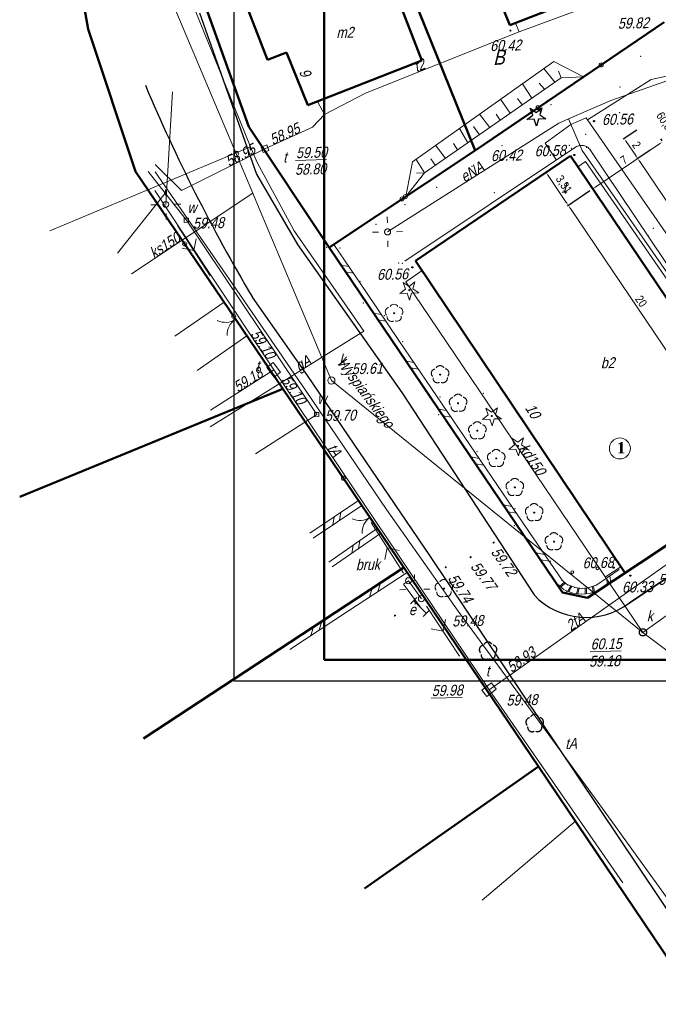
# Model space of a CAD drawing. Header units: metres. Extents: x 5515053 to 5515176, y 5844635 to 5844761.
# Tile 1 of 8: x 5515053 to 5515107, y 5844636 to 5844718. Entities that reach past the tile are written whole.
import ezdxf
from ezdxf.enums import TextEntityAlignment as Align
from ezdxf.lldxf.tags import DXFTag

# ---------------------------------------------------------------- set-up
doc = ezdxf.new("R2010")
doc.units = ezdxf.units.M
doc.header["$LTSCALE"] = 1000
doc.header["$MEASUREMENT"] = 0
for name, pattern in [('0.5_0.5', [1, 0.5, -0.5]), ('1', [0]), ('BUD', [0]), ('GDE', [0]), ('KOC', [2, 1.5, -0.5]), ('KOJ', [0]), ('KOU', [1.5, 1, -0.5]), ('UPE', [0]), ('UPG', [0]), ('UPK', [0]), ('UPT', [0]), ('UPW', [0]), ('WSN', [0]), ('WSQ', [1.75, 1.25, -0.5])]:
    doc.linetypes.add(name, pattern=pattern)
doc.layers.get('0').update_dxf_attribs({"color": 250, "linetype": 'CONTINUOUS', "lineweight": 30})
doc.layers.get('Defpoints').update_dxf_attribs({"linetype": 'CONTINUOUS'})
for name, color, linetype in [('!KZ_GRANICE', 40, '0.5_0.5'), ('!KZ_MAPA', 253, '0.5_0.5'), ('!KZ_RZĘDNE PROJ.', 5, 'CONTINUOUS'), ('tabelka', 7, 'CONTINUOUS')]:
    doc.layers.add(name, color=color, linetype=linetype)
for name, color, linetype, lineweight in [('!KZ_WYMIARY', 7, '1', 13), ('02.Opornik', 7, 'DASHED', 9), ('EAD_T_1', 7, 'CONTINUOUS', 25), ('EAD_T_2', 7, 'CONTINUOUS', 25), ('EBT_T_2', 7, 'CONTINUOUS', 18), ('EBU_L_1', 7, '1', 50), ('EBU_T_3', 7, 'CONTINUOUS', 18), ('EDZ_L_1', 30, 'GDE', 50), ('EUZ_T_1', 7, 'CONTINUOUS', 25), ('point', 5, 'CONTINUOUS', 13), ('SDR_L_1', 7, '1', 25), ('SDR_R_L_1', 7, '1', 35), ('SDR_R_L_2', 7, '1', 18), ('SDR_T_3', 7, 'CONTINUOUS', 18), ('SZO_L_1', 7, '1', 18), ('SZO_R_L_1', 7, '1', 18), ('SZO_R_T_1', 7, 'CONTINUOUS', 18), ('SZO_T_1', 7, 'CONTINUOUS', 18), ('SZZ_R_T_1', 7, 'CONTINUOUS', 18), ('UEEA_T_2', 1, 'CONTINUOUS', 18), ('UEEA_T_3', 1, 'CONTINUOUS', 18), ('UEEN_L_1', 1, '1', 18), ('UEEN_R_L_1', 1, '1', 18), ('UEEN_R_T_2', 1, 'CONTINUOUS', 18), ('UEEN_T_7', 1, 'CONTINUOUS', 18), ('UGGN_L_1', 2, '1', 18), ('UGGN_T_2', 2, 'CONTINUOUS', 18), ('UKKA_R_T_3', 14, 'CONTINUOUS', 18), ('UKKA_T_2', 14, 'CONTINUOUS', 18), ('UKKA_T_3', 14, 'CONTINUOUS', 18), ('UKKD_R_L_1', 14, '1', 18), ('UKKD_R_T_2', 14, 'CONTINUOUS', 18), ('UKKD_R_T_4', 14, 'CONTINUOUS', 18), ('UKKS_L_1', 14, '1', 18), ('UKKS_R_T_2', 14, 'CONTINUOUS', 18), ('UTTA_R_T_2', 30, 'CONTINUOUS', 18), ('UTTA_R_T_3', 30, 'CONTINUOUS', 18), ('UTTA_T_2', 30, 'CONTINUOUS', 18), ('UTTA_T_3', 30, 'CONTINUOUS', 18), ('UTTM_L_1', 30, '1', 18), ('UTTM_R_L_1', 30, '1', 18), ('UTTM_R_T_2', 30, 'CONTINUOUS', 18), ('UTTM_R_T_6', 30, 'CONTINUOUS', 18), ('UTTM_T_2', 30, 'CONTINUOUS', 18), ('UTTM_T_6', 30, 'CONTINUOUS', 18), ('UWWA_T_2', 5, 'CONTINUOUS', 18), ('UWWA_T_3', 5, 'CONTINUOUS', 18), ('UWWO_L_1', 5, '1', 18), ('UXXA_T_2', 3, 'CONTINUOUS', 18), ('WUK_L_1', 15, '1', 18), ('WUK_R_T_3', 247, 'CONTINUOUS', 18), ('WUK_T_1', 237, 'CONTINUOUS', 18), ('WUK_T_3', 247, 'CONTINUOUS', 18)]:
    doc.layers.add(name, color=color, linetype=linetype, lineweight=lineweight)
doc.styles.add('MOJE', font='times.ttf')
doc.styles.add('plan', font='ARIALN.TTF', dxfattribs={"height": 0.7})
doc.styles.get("Standard").update_dxf_attribs({"font": 'ARIALN.TTF', "width": 0.75})
tags = doc.linetypes.add('DASHED', pattern=[0.75, 0.5, -0.25]).pattern_tags.tags
tags[6:7] = [DXFTag(74, 4), DXFTag(75, 0), DXFTag(340, '0'), DXFTag(46, 1.0), DXFTag(50, 0.0), DXFTag(44, 0.0), DXFTag(45, 0.0)]
tags[4:5] = [DXFTag(74, 4), DXFTag(75, 0), DXFTag(340, '0'), DXFTag(46, 1.0), DXFTag(50, 0.0), DXFTag(44, 0.0), DXFTag(45, 0.0)]
doc.dimstyles.new('plan', dxfattribs={"dimtxt": 0.7, "dimasz": 0.3, "dimexe": 0.1, "dimexo": 0.3, "dimgap": 0.2, "dimtad": 1, "dimzin": 9, "dimtxsty": 'plan', "dimcen": 0, "dimclrd": 256, "dimclre": 256, "dimclrt": 256, "dimazin": 2, "dimtfac": 1, "dimtofl": 0, "dimtmove": 0, "dimatfit": 3, "dimfxl": 1, "dimlwd": -1, "dimarcsym": 0})

# ---------------------------------------------------------------- blocks, each defined once
blk = doc.blocks.new('BGB')
at = {"color": 253, "lineweight": 13}
for centre, start, end in [((-1.5, 0), 0.00059, 59.99896), ((1.5, 0), 120.00104, 179.99941)]:
    blk.add_arc(centre, 1.5, start, end, dxfattribs=at)
blk = doc.blocks.new('DLI')
at = {"color": 253, "lineweight": 13}
blk.add_circle((0, 0), 0.045, dxfattribs=at)
for centre, start, end in [((-0.357, 0.116), 102.14974, 221.85475), ((0, 0.375), 30.1454, 149.8546), ((0.357, 0.116), 318.14525, 77.85026), ((-0.22, -0.303), 174.15345, 293.84896), ((0.22, -0.303), 246.15104, 5.84655)]:
    blk.add_arc(centre, 0.375, start, end, dxfattribs=at)
blk = doc.blocks.new('LAT')
at = {"color": 253, "lineweight": 13}
for p, q in [((0, 0.75), (0, 1.25)), ((-1.25, 0), (-0.75, 0)), ((0.75, 0), (1.25, 0)), ((0, -0.75), (0, -1.25))]:
    blk.add_line(p, q, dxfattribs=at)
blk = doc.blocks.new('SLS')
at = {"color": 253, "lineweight": 13}
blk.add_circle((0, 0), 0.25, dxfattribs=at)
blk = doc.blocks.new('STE')
at = {"color": 253, "lineweight": 13}
for p, q in [((-0.75, 0.375), (-0.75, -0.375)), ((-0.75, 0), (0.75, 0)), ((0.75, 0.375), (0.75, -0.375))]:
    blk.add_line(p, q, dxfattribs=at)
blk = doc.blocks.new('PNN')
at = {"color": 253, "lineweight": 13}
for p, q in [((0.75, 0), (5.75, 0)), ((3.25, 0), (2.5429, 0.7071)), ((3.25, 0), (2.5429, -0.7071))]:
    blk.add_line(p, q, dxfattribs=at)
blk = doc.blocks.new('WLZ')
blk.add_circle((0, 0), 0.3)
blk = doc.blocks.new('WLD')
at = {"color": 253, "lineweight": 13}
for p, q in [((0.5, 0.333), (-0.5, 0.333)), ((-0.5, 0.333), (-0.5, -0.333)), ((0.5, -0.333), (0.5, 0.333)), ((-0.5, -0.333), (0.5, -0.333))]:
    blk.add_line(p, q, dxfattribs=at)
blk = doc.blocks.new('WLM')
for p, q in [((0.25, 0.25), (-0.25, 0.25)), ((-0.25, 0.25), (-0.25, -0.25)), ((0.25, -0.25), (0.25, 0.25)), ((-0.25, -0.25), (0.25, -0.25))]:
    blk.add_line(p, q)
blk = doc.blocks.new('ZAS')
at = {"color": 253, "lineweight": 13}
for p, q in [((0.175, 0.175), (-0.175, 0.175)), ((-0.175, 0.175), (-0.175, -0.175)), ((0.175, -0.175), (0.175, 0.175)), ((-0.175, -0.175), (0.175, -0.175))]:
    blk.add_line(p, q, dxfattribs=at)
blk = doc.blocks.new('UAR')
blk.add_circle((0, 0), 0.125)
blk = doc.blocks.new('WSU')
blk.add_circle((0, 0), 0.045)
blk = doc.blocks.new('MAPA')
at = {"color": 251}
for p, q in [((32.084, -51.131), (32.557, -50.762)), ((32.557, -50.762), (32.351, -50.198)), ((32.351, -50.198), (32.849, -50.533)), ((32.849, -50.533), (33.322, -50.163)), ((33.322, -50.163), (33.157, -50.74)), ((33.157, -50.74), (33.654, -51.076)), ((32.684, -51.11), (32.084, -51.131)), ((32.889, -51.674), (32.684, -51.11)), ((33.055, -51.097), (32.889, -51.674)), ((33.654, -51.076), (33.055, -51.097))]:
    blk.add_line(p, q, dxfattribs=at)
at = {"color": 251, "lineweight": 13}
for p, q in [((20.462, -59.737), (20.451, -59.237)), ((19.23, -60.515), (19.73, -60.504)), ((21.229, -60.469), (21.729, -60.458)), ((20.497, -61.236), (20.509, -61.736)), ((21.979, -65.249), (21.773, -64.686)), ((21.773, -64.686), (22.271, -65.021)), ((22.271, -65.021), (22.743, -64.651)), ((22.743, -64.651), (22.578, -65.228)), ((21.506, -65.619), (21.979, -65.249)), ((23.076, -65.563), (22.476, -65.585)), ((22.578, -65.228), (23.076, -65.563)), ((22.106, -65.598), (21.506, -65.619)), ((22.311, -66.161), (22.106, -65.598)), ((22.476, -65.585), (22.311, -66.161)), ((28.852, -75.723), (28.647, -75.159)), ((28.647, -75.159), (29.144, -75.495)), ((29.144, -75.495), (29.617, -75.125)), ((29.617, -75.125), (29.452, -75.702)), ((28.38, -76.093), (28.852, -75.723)), ((28.979, -76.072), (28.38, -76.093)), ((29.185, -76.635), (28.979, -76.072)), ((29.35, -76.058), (29.185, -76.635)), ((29.95, -76.037), (29.35, -76.058)), ((29.452, -75.702), (29.95, -76.037)), ((31.041, -78.223), (30.835, -77.659)), ((30.835, -77.659), (31.333, -77.995)), ((31.333, -77.995), (31.805, -77.625)), ((31.805, -77.625), (31.64, -78.202)), ((30.568, -78.593), (31.041, -78.223)), ((31.168, -78.572), (30.568, -78.593)), ((31.373, -79.135), (31.168, -78.572)), ((31.538, -78.558), (31.373, -79.135)), ((32.138, -78.537), (31.538, -78.558)), ((31.64, -78.202), (32.138, -78.537))]:
    blk.add_line(p, q, dxfattribs=at)
at = {"color": 251}
for centre, radius in [((37.671, -51.267), 0.045), ((36.026, -54.086), 0.045), ((22.538, -63.43), 0.045), ((39.3, -88.439), 0.045), ((40.685, -89.097), 0.045), ((41.735, -93.824), 0.3)]:
    blk.add_circle(centre, radius, dxfattribs=at)
at = {"color": 251, "lineweight": 13}
for centre, radius in [((20.48, -60.487), 0.25), ((22.282, -65.336), 0.045), ((29.156, -75.81), 0.045), ((31.344, -78.31), 0.045)]:
    blk.add_circle(centre, radius, dxfattribs=at)
at = {"color": 253, "lineweight": 13}
for centre in [(24.855, -72.368), (26.35, -74.744), (27.954, -77.038), (29.527, -79.342), (31.073, -81.757), (32.682, -83.85), (34.328, -86.273), (25.166, -90.175)]:
    blk.add_circle(centre, 0.045, dxfattribs=at)
at = {"color": 251, "lineweight": 13}
for centre, start, end in [((24.496, -72.261), 103.47271, 223.17772), ((24.846, -71.993), 31.46837, 151.17757), ((25.209, -72.244), 319.46822, 79.17323), ((24.642, -72.677), 175.47643, 295.17193), ((25.082, -72.667), 247.47401, 7.16952), ((25.991, -74.637), 103.47271, 223.17772), ((26.342, -74.369), 31.46837, 151.17757), ((26.704, -74.62), 319.46822, 79.17323), ((26.137, -75.053), 175.47643, 295.17193), ((26.578, -75.043), 247.47401, 7.16952), ((27.594, -76.93), 103.47271, 223.17772), ((27.945, -76.663), 31.46837, 151.17757), ((28.307, -76.914), 319.46822, 79.17323), ((27.74, -77.346), 175.47643, 295.17193), ((28.181, -77.336), 247.47401, 7.16952), ((29.519, -78.967), 31.46837, 151.17757), ((29.168, -79.235), 103.47271, 223.17772), ((29.881, -79.218), 319.46822, 79.17323), ((29.314, -79.65), 175.47643, 295.17193), ((29.755, -79.64), 247.47401, 7.16952), ((31.065, -81.382), 31.46837, 151.17757), ((30.714, -81.649), 103.47271, 223.17772), ((31.427, -81.633), 319.46822, 79.17323), ((30.86, -82.065), 175.47643, 295.17193), ((31.301, -82.055), 247.47401, 7.16952), ((32.323, -83.743), 103.47271, 223.17772), ((32.673, -83.475), 31.46837, 151.17757), ((33.036, -83.726), 319.46822, 79.17323), ((32.469, -84.159), 175.47643, 295.17193), ((32.909, -84.149), 247.47401, 7.16952), ((33.969, -86.165), 103.47271, 223.17772), ((34.32, -85.898), 31.46837, 151.17757), ((34.682, -86.149), 319.46822, 79.17323), ((34.115, -86.581), 175.47643, 295.17193), ((34.556, -86.571), 247.47401, 7.16952), ((24.807, -90.068), 103.47271, 223.17772), ((25.158, -89.801), 31.46837, 151.17757), ((25.52, -90.051), 319.46822, 79.17323), ((24.953, -90.484), 175.47643, 295.17193), ((25.394, -90.474), 247.47401, 7.16952)]:
    blk.add_arc(centre, 0.375, start, end, dxfattribs=at)
at = {"color": 251}
for centre, start, end in [((28.488, -95.274), 103.47271, 223.17772), ((28.839, -95.007), 31.46837, 151.17757), ((29.201, -95.258), 319.46822, 79.17323), ((28.634, -95.69), 175.47643, 295.17193), ((29.075, -95.68), 247.47401, 7.16952), ((32.719, -101.039), 31.46837, 151.17757), ((32.368, -101.306), 103.47271, 223.17772), ((33.081, -101.289), 319.46822, 79.17323), ((32.514, -101.722), 175.47643, 295.17193), ((32.955, -101.712), 247.47401, 7.16952)]:
    blk.add_arc(centre, 0.375, start, end, dxfattribs=at)
at = {"layer": 'EBU_L_1', "color": 251, "linetype": 'BUD', "lineweight": 50}
for p, q in [((30.665, -43.287), (28.182, -37.103)), ((38.011, -40.417), (30.665, -43.287)), ((8.774, -41.732), (10.487, -46.164)), ((21.618, -41.786), (23.341, -46.207)), ((10.487, -46.164), (12.061, -45.553)), ((13.855, -49.947), (12.061, -45.553)), ((23.341, -46.207), (13.855, -49.947)), ((23.341, -46.207), (23.341, -46.207)), ((22.806, -62.893), (35.707, -54.163)), ((35.707, -54.163), (49.306, -74.314)), ((40.25, -88.887), (22.806, -62.893)), ((53.238, -80.005), (40.25, -88.887))]:
    blk.add_line(p, q, dxfattribs=at)
at = {"layer": 'EBU_L_1', "color": 251, "linetype": 'BUD'}
for p, q in [((22.806, -62.893), (35.707, -54.163)), ((35.707, -54.163), (49.306, -74.314)), ((40.25, -88.887), (22.806, -62.893)), ((53.238, -80.005), (40.25, -88.887))]:
    blk.add_line(p, q, dxfattribs=at)
at = {"layer": 'EDZ_L_1', "color": 251, "linetype": 'GDE'}
for p, q in [((-4.43, -43.61), (-6.57, -31.5)), ((19.45, -33.12), (27.765, -53.697)), ((5.344, -41.791), (8.925, -51.731)), ((43.5, -43.03), (27.765, -53.697)), ((-0.492, -55.459), (-4.43, -43.61)), ((15.61, -61.79), (8.925, -51.731)), ((27.765, -53.697), (15.61, -61.79)), ((-0.492, -55.459), (11.759, -73.541)), ((15.61, -61.79), (35.05, -90.51)), ((-10.139, -82.529), (11.759, -73.541)), ((11.759, -73.541), (21.845, -88.432)), ((37.13, -90.95), (43.61, -86.65)), ((21.845, -88.432), (0.168, -102.666)), ((21.845, -88.432), (33.04, -104.977)), ((35.05, -90.51), (37.13, -90.95)), ((33.04, -104.977), (18.571, -115.154)), ((46.08, -124.351), (33.04, -104.977))]:
    blk.add_line(p, q, dxfattribs=at)
at = {"layer": 'point', "color": 251}
for p in [(41.535, -45.863, 61.125), (41.535, -45.863, 61.125), (39.836, -48.431, 60.847), (39.836, -48.431, 60.847), (34.093, -49.901, 60.941), (34.093, -49.901, 60.941), (39.784, -50.573, 60.794), (39.784, -50.573, 60.794), (32.835, -51.578, 60.862), (32.835, -51.578, 60.862), (37.315, -51.428, 60.607), (37.315, -51.428, 60.607), (36.968, -52.365, 60.601), (35.613, -53.267, 60.617), (35.613, -53.267, 60.617), (29.996, -53.303, 60.671), (29.996, -53.303, 60.671), (35.777, -53.521, 60.738), (35.777, -53.521, 60.738), (37.053, -53.458, 60.578), (37.053, -53.458, 60.578), (27.501, -55.032, 60.838), (27.501, -55.032, 60.838), (24.57, -56.788, 60.78), (24.57, -56.788, 60.78), (29.359, -57.208, 60.669), (29.359, -57.208, 60.669), (21.934, -58.206, 60.747), (21.934, -58.206, 60.747), (19.51, -59.861, 60.662), (19.51, -59.861, 60.662), (42.597, -60.201, 60.724), (42.144, -60.763, 60.738), (42.144, -60.763, 60.738), (15.398, -61.78, 59.632), (15.398, -61.78, 59.632), (16.524, -61.815, 60.479), (16.524, -61.815, 60.479), (21.403, -63.087, 60.549), (21.403, -63.087, 60.549), (21.701, -63.1, 60.635), (21.701, -63.1, 60.635), (18.191, -64.601, 60.589), (18.191, -64.601, 60.589), (18.45, -66.395, 59.681), (18.45, -66.395, 59.681), (20.208, -67.453, 60.509), (20.208, -67.453, 60.509), (21.741, -69.619, 60.535), (21.741, -69.619, 60.535), (24.845, -74.217, 60.477), (24.845, -74.217, 60.477), (28.446, -73.935, 60.389), (28.446, -73.935, 60.389), (24.742, -75.713, 59.844), (24.742, -75.713, 59.844), (27.911, -78.795, 60.509), (27.911, -78.795, 60.509), (31.073, -83.519, 60.447), (31.073, -83.519, 60.447), (31.029, -84.932, 59.956), (31.029, -84.932, 59.956), (35.444, -84.506, 60.554), (35.444, -84.506, 60.554), (34.017, -87.905, 60.523), (34.017, -87.905, 60.523), (36.888, -89.906, 60.59), (36.888, -89.906, 60.59), (38.947, -89.794, 60.235), (38.947, -89.794, 60.235), (35.373, -90.448, 60.116), (35.373, -90.448, 60.116), (41.646, -93.845, 60.16)]:
    blk.add_point(p, dxfattribs=at)
at = {"layer": 'SDR_L_1', "color": 251, "linetype": 'KOJ', "lineweight": 25}
for p, q in [((4.835, -42.243), (9.576, -55.667)), ((9.576, -55.667), (12.992, -61.54)), ((12.992, -61.54), (21.659, -73.852)), ((13.814, -72.433), (9.232, -65.917)), ((23.993, -87.432), (13.814, -72.433)), ((21.659, -73.852), (32.67, -90.712)), ((36.32, -105.792), (23.993, -87.432)), ((48.389, -123.847), (36.32, -105.792))]:
    blk.add_line(p, q, dxfattribs=at)
at = {"layer": 'SDR_L_1', "color": 251, "linetype": 'KOU', "lineweight": 18}
for p, q in [((49.567, -46.221), (42.422, -47.797)), ((42.422, -47.797), (37.129, -51.17)), ((35.737, -51.552), (33.592, -53.092)), ((37.015, -50.992), (35.737, -51.552)), ((37.129, -51.17), (37.015, -50.992)), ((37.129, -51.17), (46.98, -65.416)), ((33.592, -53.092), (34.535, -54.501))]:
    blk.add_line(p, q, dxfattribs=at)
at = {"layer": 'SDR_L_1', "color": 251, "linetype": 'KOC', "lineweight": 18}
for p, q in [((6.881, -66.342), (2.766, -69.168)), ((4.622, -72.025), (8.766, -69.129))]:
    blk.add_line(p, q, dxfattribs=at)
at = {"layer": 'SDR_L_1', "color": 251, "linetype": 'KOJ', "lineweight": 25}
for centre, radius, start, end in [((134.07, 8.209), 145.187, 202.89666, 210.70106), ((36.997, -86.628), 5.95, 223.34882, 306.9995)]:
    blk.add_arc(centre, radius, start, end, dxfattribs=at)
at = {"layer": 'SDR_R_L_1', "color": 251, "linetype": 'KOC', "lineweight": 18}
for p, q in [((21.917, -62.934), (36.121, -53.434)), ((37.356, -53.665), (49.912, -72.4))]:
    blk.add_line(p, q, dxfattribs=at)
at = {"layer": 'SDR_R_L_1', "color": 251, "linetype": 'KOJ', "lineweight": 35}
blk.add_line((40.578, -91.38), (51.305, -84.22), dxfattribs=at)
at = {"layer": 'SDR_R_L_1', "color": 251, "linetype": 'KOC', "lineweight": 18}
blk.add_arc((36.62, -54.183), 0.9, 35.08651, 123.68833, dxfattribs=at)
at = {"layer": 'SDR_R_L_2', "color": 251, "linetype": '1'}
for p, q in [((18.303, -65.801), (15.589, -61.805)), ((18.717, -65.52), (16.002, -61.524)), ((17.251, -63.362), (16.566, -63.244)), ((17.631, -63.922), (16.946, -63.803)), ((21.431, -69.515), (18.717, -65.52)), ((21.018, -69.796), (18.303, -65.801)), ((19.965, -67.358), (19.28, -67.239)), ((20.345, -67.917), (19.66, -67.799)), ((24.146, -73.511), (21.431, -69.515)), ((23.732, -73.792), (21.018, -69.796)), ((22.68, -71.353), (21.995, -71.235)), ((23.06, -71.913), (22.375, -71.794)), ((26.86, -77.506), (24.146, -73.511)), ((26.446, -77.787), (23.732, -73.792)), ((25.394, -75.349), (24.709, -75.23)), ((25.774, -75.908), (25.089, -75.789)), ((29.161, -81.783), (26.446, -77.787)), ((29.574, -81.502), (26.86, -77.506)), ((28.108, -79.344), (27.423, -79.225)), ((28.488, -79.903), (27.803, -79.785)), ((31.875, -85.778), (29.161, -81.783)), ((32.289, -85.497), (29.574, -81.502)), ((14.012, -85.571), (18.06, -82.837)), ((14.292, -85.986), (18.34, -83.252)), ((30.823, -83.339), (30.138, -83.221)), ((15.911, -84.892), (16.036, -84.204)), ((16.478, -84.509), (16.603, -83.822)), ((31.203, -83.899), (30.518, -83.78)), ((15.595, -87.967), (19.631, -85.163)), ((15.88, -88.378), (19.917, -85.574)), ((34.589, -89.773), (31.875, -85.778)), ((35.003, -89.492), (32.289, -85.497)), ((17.495, -87.256), (17.613, -86.565)), ((18.06, -86.864), (18.178, -86.173)), ((33.537, -87.335), (32.852, -87.216)), ((21.843, -88.42), (16.955, -91.623)), ((33.917, -87.894), (33.232, -87.776)), ((22.117, -88.838), (17.23, -92.041)), ((39.768, -88.588), (37.808, -89.913)), ((40.048, -89.002), (38.088, -90.327)), ((38.71, -89.303), (38.794, -89.85)), ((38.984, -89.118), (39.068, -89.665)), ((19.204, -90.149), (18.989, -90.888)), ((19.888, -89.701), (19.673, -90.44)), ((35.177, -90.273), (34.637, -89.825)), ((35.204, -89.646), (34.831, -89.987)), ((35.28, -89.709), (34.907, -90.049)), ((35.496, -89.888), (34.956, -89.44)), ((36.083, -90.102), (35.427, -89.848)), ((35.729, -89.965), (35.482, -90.405)), ((35.821, -90), (35.574, -90.441)), ((36.711, -90.161), (36.019, -90.087)), ((36.337, -90.121), (36.215, -90.611)), ((36.434, -90.131), (36.312, -90.621)), ((37.273, -90.087), (36.655, -90.161)), ((36.939, -90.127), (36.937, -90.631)), ((37.026, -90.117), (37.024, -90.621)), ((37.869, -89.883), (37.224, -90.098)), ((37.521, -89.999), (37.614, -90.495)), ((37.611, -89.969), (37.705, -90.465)), ((35.902, -90.569), (35.246, -90.314)), ((36.658, -90.658), (35.966, -90.584)), ((37.333, -90.583), (36.714, -90.658)), ((38.027, -90.357), (37.382, -90.572)), ((16.955, -91.623), (12.068, -94.827)), ((17.23, -92.041), (12.342, -95.245)), ((14.316, -93.353), (14.102, -94.092)), ((15.001, -92.905), (14.786, -93.643))]:
    blk.add_line(p, q, dxfattribs=at)
at = {"layer": 'SZO_L_1', "color": 251, "linetype": '1'}
for p, q in [((38.256, -46.586), (43.502, -43.031)), ((33.011, -50.141), (38.256, -46.586)), ((27.765, -53.697), (33.011, -50.141)), ((21.687, -57.743), (27.765, -53.697)), ((-0.492, -55.459), (3.592, -61.487)), ((15.609, -61.789), (21.687, -57.743)), ((3.592, -61.487), (7.675, -67.514)), ((7.675, -67.514), (11.759, -73.541)), ((11.759, -73.541), (16.802, -80.986)), ((16.802, -80.986), (21.845, -88.432))]:
    blk.add_line(p, q, dxfattribs=at)
for centre in [(38.256, -46.586), (33.011, -50.141), (21.687, -57.743), (3.592, -61.487), (7.675, -67.514), (16.802, -80.986)]:
    blk.add_circle(centre, 0.17, dxfattribs=at)
at = {"layer": 'SZO_R_L_1', "color": 251, "linetype": '1'}
for p, q in [((43.502, -43.031), (38.256, -46.586)), ((38.256, -46.586), (33.011, -50.141)), ((33.011, -50.141), (27.765, -53.697)), ((27.765, -53.697), (21.967, -57.556)), ((21.967, -57.556), (16.17, -61.416))]:
    blk.add_line(p, q, dxfattribs=at)
for centre in [(38.256, -46.586), (33.011, -50.141), (21.967, -57.556)]:
    blk.add_circle(centre, 0.17, dxfattribs=at)
at = {"layer": 'UEEN_L_1', "color": 251, "linetype": 'UPE', "lineweight": 18}
for p, q in [((2.566, -48.827), (2.022, -58.202)), ((22.22, -89.523), (21.817, -89.813)), ((21.817, -89.813), (23.181, -91.712))]:
    blk.add_line(p, q, dxfattribs=at)
at = {"layer": 'UEEN_L_1', "color": 251, "linetype": '1', "lineweight": 18}
blk.add_line((22.22, -89.523), (23.295, -91.019), dxfattribs=at)
at = {"layer": 'UEEN_R_L_1', "color": 251, "linetype": 'UPE', "lineweight": 18}
for p, q in [((47.168, -46.717), (39.061, -49.535)), ((39.061, -49.535), (35.526, -51.077)), ((34.724, -51.425), (20.48, -60.487)), ((35.526, -51.077), (34.724, -51.425)), ((35.526, -51.077), (36.687, -53.701)), ((36.687, -53.701), (44.996, -65.712))]:
    blk.add_line(p, q, dxfattribs=at)
at = {"layer": 'UGGN_L_1', "color": 251, "linetype": 'UPG', "lineweight": 18}
for p, q in [((4.259, -41.566), (9.074, -53.418)), ((9.074, -53.418), (-7.639, -60.396)), ((9.074, -53.418), (9.614, -54.716)), ((9.614, -54.716), (12.696, -60.406)), ((12.696, -60.406), (18.51, -68.754)), ((18.51, -68.754), (5.72, -76.701))]:
    blk.add_line(p, q, dxfattribs=at)
at = {"layer": 'UKKD_R_L_1', "color": 251, "linetype": 'UPK', "lineweight": 18}
for p, q in [((32.994, -50.145), (33.274, -50.569)), ((36.959, -54.635), (36.318, -55.07)), ((36.959, -54.635), (56.611, -83.118)), ((23.355, -63.711), (21.996, -64.632)), ((21.996, -64.632), (41.735, -93.824)), ((41.735, -93.824), (56.611, -83.118)), ((38.617, -89.215), (39.898, -88.355)), ((41.735, -93.824), (60.366, -107.987))]:
    blk.add_line(p, q, dxfattribs=at)
at = {"layer": 'UKKS_L_1', "color": 251, "linetype": 'UPK', "lineweight": 18}
for p, q in [((9.273, -57.274), (-2.843, -28.547)), ((-0.825, -63.969), (9.273, -57.274)), ((9.665, -58.216), (9.273, -57.274)), ((15.804, -72.857), (9.665, -58.216)), ((41.735, -93.824), (15.804, -72.857))]:
    blk.add_line(p, q, dxfattribs=at)
at = {"layer": 'UTTM_L_1', "color": 251, "linetype": 'UPT', "lineweight": 18}
for p, q in [((7.586, -64.805), (1.14, -55.492)), ((1.095, -57.033), (5.665, -63.919)), ((5.665, -63.919), (11.002, -71.968)), ((13.694, -73.756), (7.586, -64.805)), ((11.002, -71.968), (15.218, -78.242)), ((20.403, -83.594), (13.694, -73.756)), ((15.218, -78.242), (16.637, -80.35)), ((16.637, -80.35), (28.932, -98.6)), ((26.35, -92.069), (20.403, -83.594)), ((28.932, -98.6), (44.334, -87.722)), ((34.209, -102.77), (26.35, -92.069)), ((28.932, -98.6), (40.066, -114.687)), ((38.382, -108.485), (34.209, -102.77)), ((50.101, -124.788), (38.382, -108.485))]:
    blk.add_line(p, q, dxfattribs=at)
at = {"layer": 'UTTM_R_L_1', "color": 251, "linetype": 'UPT', "lineweight": 18}
for p, q in [((41.574, -40.075), (31.428, -43.82)), ((31.428, -43.82), (31.141, -43.106)), ((31.428, -43.82), (18.633, -48.936)), ((18.633, -48.936), (15.243, -50.715)), ((15.243, -50.715), (14.658, -49.628)), ((15.243, -50.715), (14.237, -51.779)), ((14.237, -51.779), (10.277, -53.57)), ((10.277, -53.57), (3.316, -57.052)), ((3.316, -57.052), (1.145, -54.882)), ((11.002, -71.968), (5.748, -75.32))]:
    blk.add_line(p, q, dxfattribs=at)
at = {"layer": 'UWWO_L_1', "color": 251, "linetype": 'UPW', "lineweight": 18}
for p, q in [((0.559, -55.455), (1.971, -57.263)), ((1.971, -57.263), (-2.005, -62.266)), ((1.971, -57.263), (3.733, -59.513)), ((3.733, -59.513), (14.579, -75.696)), ((14.579, -75.696), (9.474, -78.975))]:
    blk.add_line(p, q, dxfattribs=at)
at = {"layer": 'WUK_L_1', "color": 251, "linetype": 'WSQ', "lineweight": 18}
for p, q in [((34.315, -46.294), (22.546, -54.667)), ((36.796, -47.577), (34.315, -46.294)), ((23.567, -55.574), (34.917, -47.65)), ((34.917, -47.65), (36.796, -47.577)), ((22.546, -54.667), (22.012, -57.53)), ((22.012, -57.53), (23.567, -55.574)), ((33.04, -104.977), (22.725, -89.732)), ((46.08, -124.351), (33.04, -104.977))]:
    blk.add_line(p, q, dxfattribs=at)
at = {"layer": 'WUK_L_1', "color": 251, "linetype": 'WSN', "lineweight": 18}
for p, q in [((34.395, -48.012), (33.479, -46.883)), ((34.917, -47.65), (34.704, -47.115)), ((31.698, -48.155), (32.476, -49.357)), ((33.548, -48.602), (33.097, -48.092)), ((30.684, -50.609), (29.887, -49.447)), ((31.678, -49.915), (31.286, -49.394)), ((28.991, -51.788), (28.135, -50.687)), ((29.847, -51.188), (29.515, -50.676)), ((27.17, -53.06), (26.453, -51.887)), ((28.125, -52.398), (27.639, -51.719)), ((26.313, -53.66), (25.971, -53.118)), ((25.299, -54.364), (24.484, -53.282)), ((23.567, -55.574), (22.851, -54.45)), ((24.463, -54.953), (24.07, -54.392)), ((23.567, -55.574), (22.897, -55.59)), ((28.356, -116.128), (36.116, -109.547))]:
    blk.add_line(p, q, dxfattribs=at)
at = {"layer": 'SZO_R_T_1', "color": 251, "rotation": 124.1130512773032}
blk.add_blockref('BGB', (19.018, -84.256), dxfattribs=at)
at = {"layer": 'SZO_T_1', "color": 251, "rotation": 123.3230715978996}
blk.add_blockref('BGB', (7.805, -67.771), dxfattribs=at)
at = {"layer": 'SZZ_R_T_1', "color": 251, "rotation": 1.322970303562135}
blk.add_blockref('DLI', (21.026, -67.256), dxfattribs=at)
at = {"layer": 'UEEA_T_2', "color": 251}
for name, p, rotation in [('LAT', (2.022, -58.202), 1.322970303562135), ('SLS', (2.022, -58.202), 1.322970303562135), ('LAT', (22.737, -90.252), 1.322970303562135), ('SLS', (22.22, -89.523), 1.322970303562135), ('STE', (23.181, -91.712), 315.0730954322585), ('SLS', (23.295, -91.019), 1.322970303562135)]:
    blk.add_blockref(name, p, dxfattribs=dict(at, rotation=rotation))
at = {"layer": 'UEEN_T_7', "color": 251}
for p, rotation in [((2.578, -59.32), 303.1430703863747), ((22.22, -89.523), 122.8330738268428), ((23.295, -91.019), 303.6030699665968)]:
    blk.add_blockref('PNN', p, dxfattribs=dict(at, rotation=rotation))
at = {"layer": 'UKKA_T_2', "color": 251, "rotation": 1.322970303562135}
blk.add_blockref('WLZ', (15.804, -72.857), dxfattribs=at)
at = {"layer": 'UTTA_R_T_2', "color": 251}
for name, p, rotation in [('WLM', (10.277, -53.57), 289.6430136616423), ('WLD', (11.002, -71.968), 307.9630870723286)]:
    blk.add_blockref(name, p, dxfattribs=dict(at, rotation=rotation))
at = {"layer": 'UTTA_T_2', "color": 251, "rotation": 37.28279613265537}
blk.add_blockref('WLD', (28.932, -98.6), dxfattribs=at)
at = {"layer": 'UWWA_T_2', "color": 251, "rotation": 1.322970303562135}
for p in [(3.733, -59.513), (14.579, -75.696)]:
    blk.add_blockref('ZAS', p, dxfattribs=at)
at = {"layer": 'UXXA_T_2', "color": 251, "rotation": 1.322970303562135}
for p in [(37.95, -88.48), (35.848, -88.818)]:
    blk.add_blockref('UAR', p, dxfattribs=at)
at = {"layer": 'WUK_T_1', "color": 251, "rotation": 1.322970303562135}
for p in [(30.705, -43.726), (29.309, -86.349), (27.396, -87.563), (25.325, -88.401), (21.097, -92.43)]:
    blk.add_blockref('WSU', p, dxfattribs=at)
at = {"layer": 'EAD_T_1', "color": 251, "oblique": 15}
for s, rotation, p in [('9', 297.71305, (13.216, -47.421)), ('10', 301.85307, (32.192, -75.63))]:
    blk.add_text(s, height=0.9, rotation=rotation, dxfattribs=at).set_placement(p, align=Align.CENTER)
at = {"layer": 'EAD_T_2', "color": 251, "oblique": 15}
blk.add_text('Wyspiańskiego', height=0.9, rotation=307.07308, dxfattribs=at).set_placement((18.569, -73.935), align=Align.MIDDLE)
at = {"layer": 'EBT_T_2', "color": 251, "oblique": 15}
blk.add_text('1', height=0.9, dxfattribs=at).set_placement((35.179, -56.78), align=Align.MIDDLE)
at = {"layer": 'EBU_T_3', "color": 251, "oblique": 15}
for s, p in [('m2', (16.925, -43.875)), ('b2', (38.795, -71.366))]:
    blk.add_text(s, height=0.9, rotation=1.32297, dxfattribs=at).set_placement(p, align=Align.MIDDLE)
at = {"layer": 'EUZ_T_1', "color": 251, "oblique": 15}
blk.add_text('B', height=1.25, rotation=1.32297, dxfattribs=at).set_placement((29.736, -45.949), align=Align.MIDDLE)
at = {"layer": 'SDR_T_3', "color": 251, "oblique": 15}
blk.add_text('bruk', height=0.9, rotation=1.32297, dxfattribs=at).set_placement((18.838, -88.161), align=Align.MIDDLE)
at = {"layer": 'UEEA_T_3', "color": 251, "oblique": 15}
blk.add_text('e', height=0.9, rotation=1.32297, dxfattribs=at).set_placement((22.267, -92.393))
at = {"layer": 'UEEN_R_T_2', "color": 251, "oblique": 15}
blk.add_text('eNA', height=0.9, rotation=31.47282, dxfattribs=at).set_placement((27.735, -55.868), align=Align.CENTER)
at = {"layer": 'UGGN_T_2', "color": 251, "oblique": 15}
blk.add_text('gA', height=0.9, rotation=30.23281, dxfattribs=at).set_placement((12.658, -71.34), align=Align.TOP_LEFT)
at = {"layer": 'UKKA_R_T_3', "color": 251, "oblique": 15}
blk.add_text('k', height=0.9, rotation=1.32297, dxfattribs=at).set_placement((42.303, -92.44), align=Align.MIDDLE)
at = {"layer": 'UKKA_T_3', "color": 251, "oblique": 15}
for s, p in [('k', (16.434, -70.692)), ('59.61', (17.482, -71.438))]:
    blk.add_text(s, height=0.9, rotation=1.32297, dxfattribs=at).set_placement(p, align=Align.TOP_LEFT)
at = {"layer": 'UKKD_R_T_2', "color": 251, "oblique": 15}
blk.add_text('kd150', height=0.9, rotation=304.06308, dxfattribs=at).set_placement((32.165, -79.671), align=Align.CENTER)
at = {"layer": 'UKKD_R_T_4', "color": 251, "oblique": 15}
blk.add_text('%%U60.15', height=0.9, rotation=1.32297, dxfattribs=at).set_placement((37.387, -95.254))
blk.add_text('59.18', height=0.9, rotation=1.32297, dxfattribs=at).set_placement((37.239, -95.788), align=Align.TOP_LEFT)
at = {"layer": 'UKKS_R_T_2', "color": 251, "oblique": 15}
blk.add_text('ks150', height=0.9, rotation=33.52278, dxfattribs=at).set_placement((2.18, -61.979), align=Align.CENTER)
at = {"layer": 'UTTA_R_T_3', "color": 251, "oblique": 15}
for s, p in [('59.82', (39.633, -42.68)), ('58.80', (12.767, -54.833))]:
    blk.add_text(s, height=0.9, rotation=1.32297, dxfattribs=at).set_placement(p, align=Align.TOP_LEFT)
for s, p in [('t', (11.794, -54.716)), ('%%U59.50', (12.866, -54.351)), ('t', (9.525, -72.082))]:
    blk.add_text(s, height=0.9, rotation=1.32297, dxfattribs=at).set_placement(p)
blk.add_text('59.13', height=0.9, rotation=1.32297, dxfattribs=at).set_placement((45.582, -88.914), align=Align.TOP_RIGHT)
at = {"layer": 'UTTA_T_3', "color": 251, "oblique": 15}
for s, rotation, p in [('t', 1.32297, (28.645, -96.587)), ('%%U59.98', 1.32294, (24.142, -98.231))]:
    blk.add_text(s, height=0.9, rotation=rotation, dxfattribs=at).set_placement(p, align=Align.TOP_LEFT)
at = {"layer": 'UTTM_R_T_2', "color": 251, "oblique": 15}
blk.add_text('t2', height=0.9, rotation=21.36285, dxfattribs=at).set_placement((23.28, -47.049), align=Align.CENTER)
at = {"layer": 'UTTM_R_T_6', "color": 251, "oblique": 15}
for s, rotation, p in [('58.95', 24.39284, (10.921, -53.275)), ('59.10', 303.90307, (11.572, -72.815))]:
    blk.add_text(s, height=0.9, rotation=rotation, dxfattribs=at).set_placement(p)
for s, rotation, p in [('58.95', 26.59281, (9.575, -53.917)), ('59.10', 303.55307, (10.453, -71.151)), ('59.18', 32.53278, (10.194, -72.487))]:
    blk.add_text(s, height=0.9, rotation=rotation, dxfattribs=at).set_placement(p, align=Align.RIGHT)
at = {"layer": 'UTTM_T_2', "color": 251, "oblique": 15}
for s, rotation, p in [('tA', 304.70308, (16.153, -77.991)), ('2tA', 35.0128, (35.214, -93.024)), ('tA', 1.32297, (35.246, -102.636))]:
    blk.add_text(s, height=0.9, rotation=rotation, dxfattribs=at).set_placement(p, align=Align.TOP_LEFT)
at = {"layer": 'UTTM_T_6', "color": 251, "oblique": 15}
for s, rotation, p in [('59.48', 1.32297, (25.849, -92.44)), ('58.93', 35.04279, (30.283, -96.479)), ('59.48', 1.32297, (30.362, -99.028))]:
    blk.add_text(s, height=0.9, rotation=rotation, dxfattribs=at).set_placement(p, align=Align.TOP_LEFT)
at = {"layer": 'UWWA_T_3', "color": 251, "oblique": 15}
for s, p in [('w', (3.809, -58.021)), ('59.48', (4.269, -59.321)), ('w', (14.618, -73.925)), ('59.70', (15.251, -75.341))]:
    blk.add_text(s, height=0.9, rotation=1.32297, dxfattribs=at).set_placement(p, align=Align.TOP_LEFT)
at = {"layer": 'WUK_R_T_3', "color": 251, "oblique": 15}
for s, p in [('60.56', (38.329, -51.592)), ('60.58', (32.728, -54.202)), ('60.56', (19.612, -64.488)), ('60.33', (39.998, -90.523))]:
    blk.add_text(s, height=0.9, rotation=1.32297, dxfattribs=at).set_placement(p)
blk.add_text('60.68', height=0.9, rotation=1.32297, dxfattribs=at).set_placement((39.3, -88.439), align=Align.RIGHT)
at = {"layer": 'WUK_T_3', "color": 251, "oblique": 15}
for s, rotation, p in [('60.42', 1.32297, (29.024, -45.436)), ('60.42', 1.32297, (29.096, -54.596)), ('59.72', 305.28307, (29.047, -87.145)), ('59.77', 306.50308, (27.345, -88.355)), ('59.74', 303.49307, (25.467, -89.328))]:
    blk.add_text(s, height=0.9, rotation=rotation, dxfattribs=at).set_placement(p)
blk = doc.blocks.new('GRANICE')
at = {"layer": 'EDZ_L_1', "linetype": 'GDE'}
for p, q in [((-4.43, -43.61), (-6.57, -31.5)), ((19.45, -33.12), (27.765, -53.697)), ((5.344, -41.791), (8.925, -51.731)), ((43.5, -43.03), (27.765, -53.697)), ((-0.492, -55.459), (-4.43, -43.61)), ((15.61, -61.79), (8.925, -51.731)), ((27.765, -53.697), (15.61, -61.79)), ((-0.492, -55.459), (11.759, -73.541)), ((15.61, -61.79), (35.05, -90.51)), ((-10.139, -82.529), (11.759, -73.541)), ((11.759, -73.541), (21.845, -88.432)), ((37.13, -90.95), (43.61, -86.65)), ((21.845, -88.432), (0.168, -102.666)), ((21.845, -88.432), (33.04, -104.977)), ((35.05, -90.51), (37.13, -90.95)), ((33.04, -104.977), (18.571, -115.154)), ((46.08, -124.351), (33.04, -104.977))]:
    blk.add_line(p, q, dxfattribs=at)
blk = doc.blocks.new('*D290')
at = {"layer": '!KZ_WYMIARY', "lineweight": -2, "transparency": 16777216}
for p, q in [((5515106.774, 5844708.427), (5515106.885, 5844708.261)), ((5515100.971, 5844704.511), (5515101.083, 5844704.346))]:
    blk.add_line(p, q, dxfattribs=at)
at = {"layer": '!KZ_WYMIARY', "transparency": 16777216}
blk.add_line((5515106.693, 5844708.011), (5515101.388, 5844704.431), dxfattribs=at)
for points in [[(5515106.665, 5844708.052), (5515106.721, 5844707.969), (5515106.941, 5844708.178)], [(5515101.36, 5844704.472), (5515101.416, 5844704.389), (5515101.139, 5844704.263)]]:
    blk.add_solid(points, dxfattribs=at)
at = {"layer": 'Defpoints', "color": 0, "transparency": 16777216}
for p in [(5515106.941, 5844708.178), (5515101.139, 5844704.263), (5515101.139, 5844704.263)]:
    blk.add_point(p, dxfattribs=at)
at = {"layer": '!KZ_WYMIARY', "transparency": 16777216, "insert": (5515103.733, 5844706.677), "char_height": 0.7, "attachment_point": 5, "rotation": 34.01299, "style": 'plan'}
blk.add_mtext('7', dxfattribs=at)
blk = doc.blocks.new('*D306')
at = {"layer": '!KZ_WYMIARY', "lineweight": -2, "transparency": 16777216}
for p, q in [((5515099.039, 5844706.839), (5515097.171, 5844705.579)), ((5515100.89, 5844704.095), (5515099.023, 5844702.835))]:
    blk.add_line(p, q, dxfattribs=at)
at = {"layer": '!KZ_WYMIARY', "transparency": 16777216}
blk.add_line((5515097.422, 5844705.386), (5515098.938, 5844703.139), dxfattribs=at)
for points in [[(5515097.463, 5844705.414), (5515097.381, 5844705.358), (5515097.254, 5844705.634)], [(5515098.979, 5844703.167), (5515098.896, 5844703.111), (5515099.106, 5844702.891)]]:
    blk.add_solid(points, dxfattribs=at)
at = {"layer": 'Defpoints', "color": 0, "transparency": 16777216}
for p in [(5515099.287, 5844707.007), (5515101.139, 5844704.263), (5515099.106, 5844702.891)]:
    blk.add_point(p, dxfattribs=at)
at = {"layer": '!KZ_WYMIARY', "transparency": 16777216, "insert": (5515098.694, 5844704.61), "char_height": 0.7, "attachment_point": 5, "rotation": 304.01299, "style": 'plan'}
blk.add_mtext('3,31', dxfattribs=at)
blk = doc.blocks.new('*D307')
at = {"layer": '!KZ_WYMIARY', "lineweight": -2, "transparency": 16777216}
for p, q in [((5515100.89, 5844704.095), (5515099.023, 5844702.835)), ((5515112.078, 5844687.517), (5515110.21, 5844686.257))]:
    blk.add_line(p, q, dxfattribs=at)
at = {"layer": '!KZ_WYMIARY', "transparency": 16777216}
blk.add_line((5515099.274, 5844702.642), (5515110.126, 5844686.561), dxfattribs=at)
for points in [[(5515099.315, 5844702.67), (5515099.232, 5844702.614), (5515099.106, 5844702.891)], [(5515110.167, 5844686.589), (5515110.084, 5844686.533), (5515110.293, 5844686.312)]]:
    blk.add_solid(points, dxfattribs=at)
at = {"layer": 'Defpoints', "color": 0, "transparency": 16777216}
for p in [(5515101.139, 5844704.263), (5515112.327, 5844687.685), (5515110.293, 5844686.312)]:
    blk.add_point(p, dxfattribs=at)
at = {"layer": '!KZ_WYMIARY', "transparency": 16777216, "insert": (5515105.162, 5844694.913), "char_height": 0.7, "attachment_point": 5, "rotation": 304.01299, "style": 'plan'}
blk.add_mtext('20', dxfattribs=at)
blk = doc.blocks.new('*D315')
at = {"layer": '!KZ_WYMIARY', "lineweight": -2, "transparency": 16777216}
for p, q in [((5515104.797, 5844709.144), (5515103.682, 5844708.393)), ((5515105.914, 5844707.486), (5515104.799, 5844706.734))]:
    blk.add_line(p, q, dxfattribs=at)
at = {"layer": '!KZ_WYMIARY', "transparency": 16777216}
blk.add_line((5515103.932, 5844708.2), (5515104.715, 5844707.039), dxfattribs=at)
for points in [[(5515103.974, 5844708.228), (5515103.891, 5844708.172), (5515103.765, 5844708.448)], [(5515104.756, 5844707.067), (5515104.673, 5844707.011), (5515104.882, 5844706.79)]]:
    blk.add_solid(points, dxfattribs=at)
at = {"layer": 'Defpoints', "color": 0, "transparency": 16777216}
for p in [(5515105.045, 5844709.312), (5515106.163, 5844707.653), (5515104.882, 5844706.79)]:
    blk.add_point(p, dxfattribs=at)
at = {"layer": '!KZ_WYMIARY', "transparency": 16777216, "insert": (5515104.781, 5844707.927), "char_height": 0.7, "attachment_point": 5, "rotation": 303.98033, "style": 'plan'}
blk.add_mtext('2', dxfattribs=at)
blk = doc.blocks.new('*D316')
at = {"layer": '!KZ_WYMIARY', "lineweight": -2, "transparency": 16777216}
for p, q in [((5515105.914, 5844707.486), (5515104.799, 5844706.734)), ((5515117.103, 5844690.908), (5515115.978, 5844690.15))]:
    blk.add_line(p, q, dxfattribs=at)
at = {"layer": '!KZ_WYMIARY', "transparency": 16777216}
blk.add_line((5515105.05, 5844706.541), (5515115.893, 5844690.454), dxfattribs=at)
for points in [[(5515105.091, 5844706.569), (5515105.009, 5844706.513), (5515104.882, 5844706.79)], [(5515115.934, 5844690.482), (5515115.851, 5844690.426), (5515116.06, 5844690.205)]]:
    blk.add_solid(points, dxfattribs=at)
at = {"layer": 'Defpoints', "color": 0, "transparency": 16777216}
for p in [(5515106.163, 5844707.653), (5515117.352, 5844691.076), (5515116.06, 5844690.205)]:
    blk.add_point(p, dxfattribs=at)
at = {"layer": '!KZ_WYMIARY', "transparency": 16777216, "insert": (5515110.934, 5844698.809), "char_height": 0.7, "attachment_point": 5, "rotation": 303.98033, "style": 'plan'}
blk.add_mtext('20', dxfattribs=at)

msp = doc.modelspace()

# ---------------------------------------------------------------- linework, layer by layer
msp.add_lwpolyline([(5515071.277, 5844663.318), (5515176.277, 5844663.318), (5515176.277, 5844737.568), (5515071.277, 5844737.568)], close=True)
at = {"layer": '02.Opornik', "ltscale": 2}
msp.add_circle((5515103.394, 5844682.655), 0.875, dxfattribs=at)
at = {"layer": 'tabelka', "lineweight": 50}
for p in [(5515078.777, 5844735.818), (5515174.527, 5844665.068)]:
    msp.add_line(p, (5515078.777, 5844665.068), dxfattribs=at)

# ---------------------------------------------------------------- block references
at = {"layer": '!KZ_GRANICE', "linetype": 'Continuous'}
msp.add_blockref('GRANICE', (5515063.58, 5844761.17), dxfattribs=at)
at = {"layer": '!KZ_MAPA', "linetype": 'Continuous'}
msp.add_blockref('MAPA', (5515063.58, 5844761.17), dxfattribs=at)

# ---------------------------------------------------------------- texts
at = {"layer": '!KZ_RZĘDNE PROJ.', "color": 5, "insert": (5515106.969, 5844710.759), "char_height": 0.7, "width": 5.32125, "attachment_point": 1, "rotation": 304.0368}
msp.add_mtext('{\\W1;60,84}', dxfattribs=at)
at = {"layer": 'tabelka', "insert": (5515103.837, 5844682.244), "char_height": 0.94317, "width": 1.39328, "attachment_point": 8, "style": 'MOJE'}
msp.add_mtext('\\pxql;{\\fTimes New Roman|b1|i0|c238|p0;1}', dxfattribs=at)

# ---------------------------------------------------------------- dimensions: what is measured, and where the dimension line sits
at = {"layer": '!KZ_WYMIARY', "color": 3}
dim = msp.add_aligned_dim(p1=(5515105.045, 5844709.312), p2=(5515106.163, 5844707.653), distance=-1.545, dimstyle='plan', dxfattribs=at)
dim.commit()
dim.dimension.update_dxf_attribs({"geometry": '*D315', "text_midpoint": (5515104.781, 5844707.927)})
at = {"layer": '!KZ_WYMIARY'}
for p1, distance, picture, middle in [((5515106.941, 5844708.178), 0, '*D290', (5515103.733, 5844706.677)), ((5515099.287, 5844707.007), -2.453, '*D306', (5515098.694, 5844704.61))]:
    dim = msp.add_aligned_dim(p1=p1, p2=(5515101.139, 5844704.263), distance=distance, dimstyle='plan', dxfattribs=at)
    dim.commit()
    dim.dimension.update_dxf_attribs({"geometry": picture, "text_midpoint": middle})
at = {"layer": '!KZ_WYMIARY', "color": 3}
dim = msp.add_linear_dim(base=(5515116.06, 5844690.205), p1=(5515106.163, 5844707.653), p2=(5515117.352, 5844691.076), angle=123.98033, dimstyle='plan', override={"dimtmove": 1}, dxfattribs=at)
dim.commit()
dim.dimension.update_dxf_attribs({"geometry": '*D316', "text_midpoint": (5515110.934, 5844698.809)})
at = {"layer": '!KZ_WYMIARY'}
dim = msp.add_linear_dim(base=(5515110.293, 5844686.312), p1=(5515101.139, 5844704.263), p2=(5515112.327, 5844687.685), angle=124.01299, dimstyle='plan', override={"dimtmove": 1}, dxfattribs=at)
dim.commit()
dim.dimension.update_dxf_attribs({"geometry": '*D307', "text_midpoint": (5515105.162, 5844694.913)})

doc.saveas('drawing.dxf')
